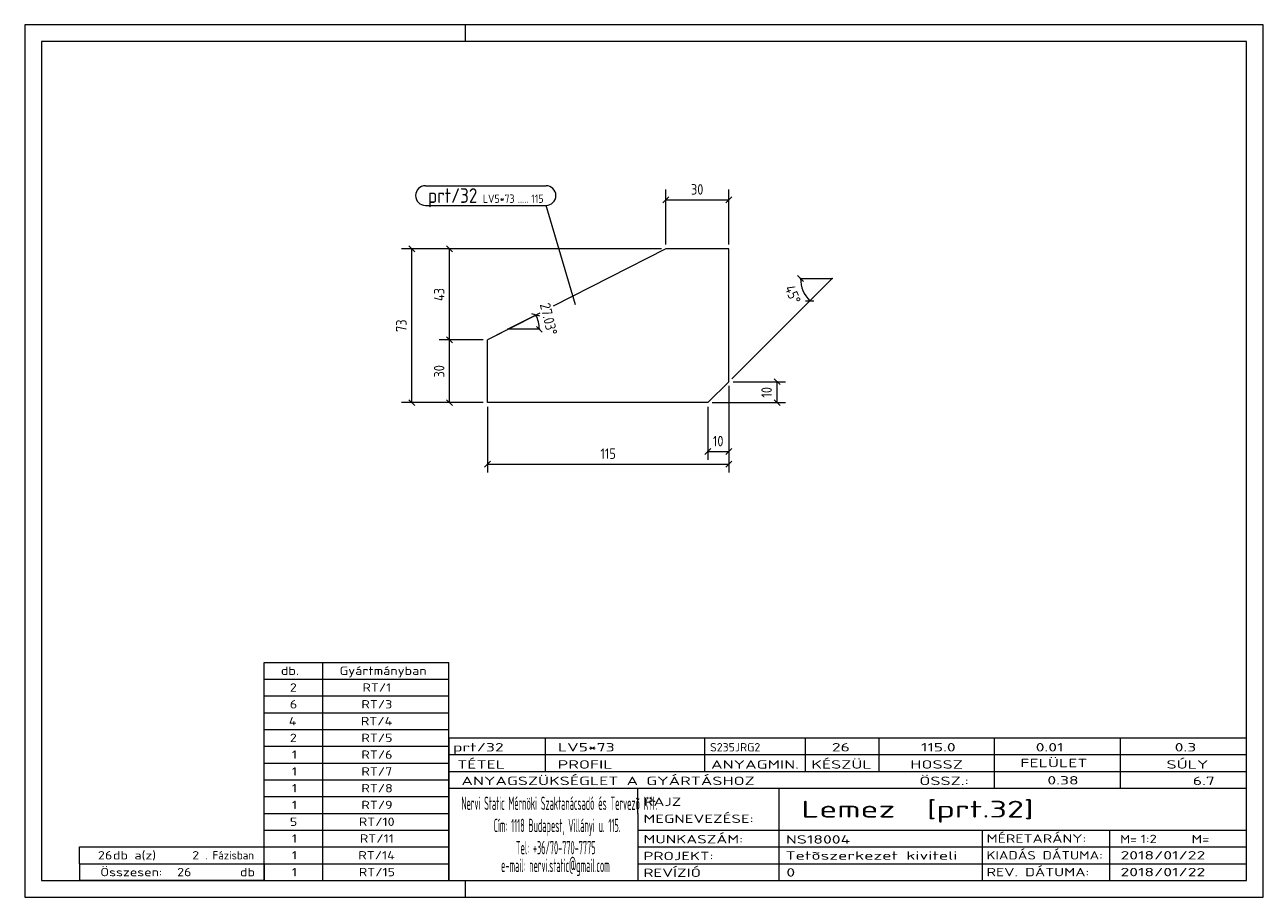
# Model space of a CAD drawing. Header units: millimetres. Extents: x 1 to 296, y 1 to 209.
import ezdxf

# ---------------------------------------------------------------- set-up
doc = ezdxf.new("R2010")
doc.units = ezdxf.units.MM
doc.header["$LTSCALE"] = 0.6
doc.linetypes.add('XKITLINE00', pattern=[0])
for name, color, linetype, lineweight in [('DrawingSheet', 5, 'Continuous', 0), ('OtherObjectType', 1, 'Continuous', 0), ('Part', 2, 'Continuous', 0), ('PartMark', 3, 'Continuous', 0), ('Z-DIMENSIONS', 1, 'Continuous', 0)]:
    doc.layers.add(name, color=color, linetype=linetype, lineweight=lineweight)
doc.styles.add('ISOCPEUR', font='ISOCPEUR.TTF')

msp = doc.modelspace()

# ---------------------------------------------------------------- linework, layer by layer
at = {"layer": 'DrawingSheet', "color": 2, "linetype": 'XKITLINE00', "lineweight": 0}
for p, q in [((296, 209), (1, 209)), ((1, 209), (1, 1)), ((106, 205), (106, 209)), ((296, 1), (296, 209)), ((106, 1), (106, 5)), ((1, 1), (296, 1))]:
    msp.add_line(p, q, dxfattribs=at)
at = {"layer": 'DrawingSheet', "color": 3, "linetype": 'XKITLINE00', "lineweight": 0}
for p, q in [((292, 205), (5, 205)), ((5, 205), (5, 5)), ((292, 5), (292, 205)), ((5, 5), (292, 5))]:
    msp.add_line(p, q, dxfattribs=at)
at = {"layer": 'OtherObjectType', "color": 7, "linetype": 'XKITLINE00', "lineweight": 0}
for p, q in [((58, 57), (102, 57)), ((58, 53), (58, 57)), ((72, 53), (72, 57)), ((102, 53), (102, 57)), ((58, 53), (102, 53)), ((58, 49), (58, 53)), ((72, 49), (72, 53)), ((102, 49), (102, 53)), ((58, 49), (102, 49)), ((58, 45), (58, 49)), ((72, 45), (72, 49)), ((102, 45), (102, 49)), ((58, 45), (102, 45)), ((58, 41), (58, 45)), ((72, 41), (72, 45)), ((102, 41), (102, 45)), ((58, 41), (102, 41)), ((58, 37), (58, 41)), ((72, 37), (72, 41)), ((102, 37), (102, 41)), ((102, 39), (292, 39)), ((102, 39), (102, 35)), ((102, 39), (292, 39)), ((125, 35), (125, 39)), ((163, 35), (163, 39)), ((187, 35), (187, 39)), ((204.5, 35), (204.5, 39)), ((232, 35), (232, 39)), ((262, 35), (262, 39)), ((292, 35), (292, 39)), ((58, 37), (102, 37)), ((58, 33), (58, 37)), ((72, 33), (72, 37)), ((102, 33), (102, 37)), ((58, 33), (102, 33)), ((58, 29), (58, 33)), ((72, 29), (72, 33)), ((102, 35), (292, 35)), ((102, 35), (102, 5)), ((102, 35), (292, 35)), ((102, 29), (102, 33)), ((125, 31), (125, 35)), ((163, 31), (163, 35)), ((187, 31), (187, 35)), ((204.5, 31), (204.5, 35)), ((232, 31), (232, 35)), ((262, 31), (262, 35)), ((292, 31), (292, 35)), ((102, 31), (292, 31)), ((232, 27), (232, 31)), ((262, 27), (262, 31)), ((292, 27), (292, 31)), ((58, 29), (102, 29)), ((58, 25), (58, 29)), ((72, 25), (72, 29)), ((102, 25), (102, 29)), ((102, 27), (292, 27)), ((147, 21), (147, 27)), ((180.7, 17), (180.7, 27)), ((292, 21), (292, 27)), ((58, 25), (102, 25)), ((58, 21), (58, 25)), ((72, 21), (72, 25)), ((102, 21), (102, 25)), ((58, 21), (102, 21)), ((58, 17), (58, 21)), ((72, 17), (72, 21)), ((102, 17), (102, 21)), ((147, 21), (147, 5)), ((292, 17), (292, 21)), ((58, 17), (102, 17)), ((58, 13), (58, 17)), ((72, 13), (72, 17)), ((102, 13), (102, 17)), ((147, 17), (292, 17)), ((180.7, 5), (180.7, 17)), ((229.16, 13), (229.16, 17)), ((259.5, 5), (259.5, 17)), ((292, 13), (292, 17)), ((14, 9), (14, 13)), ((14, 13), (58, 13)), ((14, 13), (58, 13)), ((58, 9), (58, 13)), ((58, 13), (102, 13)), ((58, 9), (58, 13)), ((72, 9), (72, 13)), ((102, 9), (102, 13)), ((147, 13), (292, 13)), ((229.16, 5), (229.16, 13)), ((292, 9), (292, 13)), ((14, 9), (58, 9)), ((14, 9), (14, 5)), ((14, 9), (58, 9)), ((58, 9), (58, 5)), ((58, 9), (102, 9)), ((58, 5), (58, 9)), ((72, 5), (72, 9)), ((102, 5), (102, 9)), ((147, 9), (292, 9)), ((292, 5), (292, 9)), ((58, 5), (14, 5)), ((58, 5), (102, 5)), ((102, 5), (292, 5)), ((139.5, 5), (292, 5))]:
    msp.add_line(p, q, dxfattribs=at)
at = {"layer": 'Part', "color": 2, "linetype": 'XKITLINE00', "lineweight": 0}
for p, q in [((153.7, 155.59), (126.86, 141.9)), ((168.7, 155.59), (153.7, 155.59)), ((168.7, 123.91), (168.7, 155.59)), ((123.65, 140.26), (111.2, 133.91)), ((111.2, 118.91), (111.2, 133.91)), ((163.7, 118.91), (168.7, 123.91)), ((163.7, 118.91), (111.2, 118.91))]:
    msp.add_line(p, q, dxfattribs=at)
at = {"layer": 'PartMark', "color": 7, "linetype": 'XKITLINE00', "lineweight": 0}
for p, q in [((96.45, 170.63), (125.16, 170.63)), ((96.45, 165.93), (125.16, 165.93)), ((132.15, 142.2), (125.16, 165.93))]:
    msp.add_line(p, q, dxfattribs=at)
for centre, start, end in [((96.45, 168.28), 90, 270), ((125.16, 168.28), 270, 90)]:
    msp.add_arc(centre, 2.35, start, end, dxfattribs=at)
at = {"layer": 'Z-DIMENSIONS', "color": 7, "linetype": 'XKITLINE00', "lineweight": 0}
for p, q in [((153.7, 156.59), (153.7, 169.75)), ((168.7, 156.59), (168.7, 169.75)), ((154.4, 167.96), (152.99, 166.54)), ((153.7, 167.25), (168.7, 167.25)), ((169.4, 167.96), (167.99, 166.54)), ((152.7, 155.59), (90.7, 155.59)), ((92.49, 156.3), (93.91, 154.88)), ((93.2, 118.91), (93.2, 155.59)), ((152.7, 155.59), (99.7, 155.59)), ((101.49, 156.3), (102.91, 154.88)), ((102.2, 133.91), (102.2, 155.59)), ((185.08, 149.21), (186.49, 147.79)), ((185.79, 148.5), (193.29, 148.5)), ((187.98, 143.2), (193.29, 148.5)), ((169.4, 124.62), (187.98, 143.2)), ((186.98, 143.2), (188.98, 143.2)), ((112.09, 134.36), (122.75, 139.8)), ((122.75, 139.8), (116.07, 136.39)), ((123.7, 139.49), (121.8, 140.11)), ((123.57, 136.39), (116.07, 136.39)), ((124.27, 135.69), (122.86, 137.1)), ((110.2, 133.91), (99.7, 133.91)), ((110.2, 133.91), (99.7, 133.91)), ((101.49, 134.62), (102.91, 133.2)), ((101.49, 134.62), (102.91, 133.2)), ((102.2, 118.91), (102.2, 133.91)), ((169.7, 123.91), (182.2, 123.91)), ((179.49, 124.62), (180.91, 123.2)), ((180.2, 118.91), (180.2, 123.91)), ((168.7, 122.91), (168.7, 102.25)), ((168.7, 122.91), (168.7, 105.25)), ((110.2, 118.91), (90.7, 118.91)), ((92.49, 119.62), (93.91, 118.2)), ((110.2, 118.91), (99.7, 118.91)), ((101.49, 119.62), (102.91, 118.2)), ((164.7, 118.91), (182.2, 118.91)), ((179.49, 119.62), (180.91, 118.2)), ((111.2, 117.91), (111.2, 102.25)), ((163.7, 117.91), (163.7, 105.25)), ((164.41, 107.96), (162.99, 106.54)), ((163.7, 107.25), (168.7, 107.25)), ((169.4, 107.96), (167.99, 106.54)), ((111.91, 104.96), (110.49, 103.54)), ((111.2, 104.25), (168.7, 104.25)), ((169.4, 104.96), (167.99, 103.54))]:
    msp.add_line(p, q, dxfattribs=at)
for centre, start, end in [((193.29, 148.5), 180, 225.0008), ((116.07, 136.39), 360, 27.0302)]:
    msp.add_arc(centre, 7.5, start, end, dxfattribs=at)
at = {"layer": 'Z-DIMENSIONS', "color": 3}
for p in [(153.7, 167.25), (168.7, 167.25), (93.2, 155.59), (102.2, 155.59), (102.2, 133.91), (102.2, 133.91), (180.2, 123.91), (93.2, 118.91), (102.2, 118.91), (180.2, 118.91), (163.7, 107.25), (168.7, 107.25), (111.2, 104.25), (168.7, 104.25)]:
    msp.add_point(p, dxfattribs=at)
at = {"layer": 'Z-DIMENSIONS', "color": 7}
for p in [(185.79, 148.5), (193.29, 148.5), (187.98, 143.2), (122.75, 139.8), (116.07, 136.39), (123.57, 136.39)]:
    msp.add_point(p, dxfattribs=at)

# ---------------------------------------------------------------- texts
at = {"layer": 'OtherObjectType', "color": 7, "style": 'ISOCPEUR'}
for s, height, width, p in [('db.', 2, 1.211571, (62, 54)), ('Gyártmányban', 2, 1.211571, (76, 54)), ('2', 2, 1.211571, (64.14, 50)), ('RT/1', 2, 1.211571, (81.43, 50)), ('6', 2, 1.211571, (64.14, 46)), ('RT/3', 2, 1.211571, (81.18, 46)), ('4', 2, 1.211571, (63.9, 42)), ('RT/4', 2, 1.211571, (81.06, 42)), ('2', 2, 1.211571, (64.14, 38)), ('RT/5', 2, 1.211571, (81.18, 38)), ('1', 2, 1.211571, (64.63, 34)), ('RT/6', 2, 1.211571, (81.18, 34)), ('prt/32', 2, 1.525501, (103, 35.76)), ('LV5*73', 2, 1.525501, (128, 35.76)), ('S235JRG2', 2, 1.02, (164.22, 35.76)), ('26', 2, 1.525501, (193.24, 35.76)), ('115.0', 2, 1.525501, (214.47, 35.76)), ('0.01', 2, 1.525501, (241.81, 35.76)), ('0.3', 2, 1.525501, (274.91, 35.76)), ('TÉTEL', 2, 1.525501, (104, 31.66)), ('PROFIL', 2, 1.525501, (127.96, 31.66)), ('ANYAGMIN.', 2, 1.525501, (164.47, 31.66)), ('KÉSZÜL', 2, 1.525501, (188.37, 31.66)), ('HOSSZ', 2, 1.525501, (211.96, 31.66)), ('FELÜLET', 2, 1.525501, (238.13, 32)), ('SÚLY', 2, 1.525501, (272.96, 31.66)), ('1', 2, 1.211571, (64.63, 30)), ('RT/7', 2, 1.211571, (81.18, 30)), ('ANYAGSZÜKSÉGLET A GYÁRTÁSHOZ', 2, 1.525501, (105, 27.75)), ('ÖSSZ.:', 2, 1.525501, (214.1, 27.75)), ('0.38', 2, 1.525501, (244.59, 27.88)), ('6.7', 2, 1.525501, (279.22, 27.75)), ('1', 2, 1.211571, (64.63, 26)), ('RT/8', 2, 1.211571, (81.18, 26)), ('1', 2, 1.211571, (64.63, 22)), ('RT/9', 2, 1.211571, (81.18, 22)), ('Nervi Static Mérnöki\xa0Szaktanácsadó\xa0és\xa0Tervezõ Kft.', 3.1765, 0.403093, (105, 21.82)), ('RAJZ', 2, 1.445, (148.38, 22.78)), ('Lemez  [prt.32]', 4, 1.474651, (186, 20)), ('MEGNEVEZÉSE:', 2, 1.445, (148.38, 18.72)), ('5', 2, 1.211571, (64.14, 18)), ('RT/10', 2, 1.211571, (80.57, 18)), ('Cím:\xa01118 Budapest, Villányi u. 115.', 3.1765, 0.403093, (112.69, 16.53)), ('1', 2, 1.211571, (64.63, 14)), ('RT/11', 2, 1.211571, (80.82, 14)), ('MUNKASZÁM:', 2, 1.445, (148.38, 13.84)), ('NS18004', 2, 1.525501, (182.28, 13.78)), ('MÉRETARÁNY:', 2, 1.36, (230.1, 14)), ('M=', 2, 1.211571, (261.91, 13.84)), ('1:2', 2, 1.275, (266.79, 13.9)), ('M=', 2, 1.275, (278.95, 13.87)), ('26', 2, 1.211571, (18.43, 10)), ('db a(z)', 2, 1.211571, (22, 10)), ('2', 2, 1.211571, (40.86, 10)), ('. Fázisban', 2, 0.935, (44, 10)), ('1', 2, 1.211571, (64.63, 10)), ('RT/14', 2, 1.211571, (80.45, 10)), ('Tel:\xa0+36/70-770-7775', 3.1765, 0.403093, (117.97, 11.24)), ('PROJEKT:', 2, 1.445, (148.38, 9.84)), ('Tetõszerkezet kiviteli ', 2, 1.525501, (182.2, 9.94)), ('KIADÁS DÁTUMA:', 2, 1.275, (230.1, 10)), ('2018/01/22', 2, 1.525501, (262, 10)), ('e-mail:\xa0nervi.static@gmail.com', 3.1765, 0.403093, (114.45, 7)), ('Összesen:            db', 2, 1.211571, (19, 6)), ('26', 2, 1.211571, (37.29, 6)), ('1', 2, 1.211571, (64.63, 6)), ('RT/15', 2, 1.211571, (80.57, 6)), ('REVÍZIÓ', 2, 1.445, (148.38, 5.84)), ('0', 2, 1.525501, (182.41, 5.92)), ('REV. DÁTUMA:', 2, 1.36, (230.1, 6)), ('2018/01/22', 2, 1.525501, (262, 6))]:
    msp.add_text(s, height=height, dxfattribs=dict(at, width=width)).set_placement(p)
at = {"layer": 'PartMark', "color": 3, "style": 'ISOCPEUR', "width": 0.85}
msp.add_text('prt/32', height=3.5, dxfattribs=at).set_placement((97.05, 166.53))
at = {"layer": 'PartMark', "color": 4, "style": 'ISOCPEUR', "width": 0.85}
for s, p in [('LV5*73', (110.13, 166.53)), ('115', (121.64, 166.53)), ('.....', (118.46, 166.53))]:
    msp.add_text(s, height=2, dxfattribs=at).set_placement(p)
at = {"layer": 'Z-DIMENSIONS', "color": 3, "style": 'ISOCPEUR', "width": 0.85}
for s, p in [('30', (159.69, 168.5)), ('10', (164.91, 108.5)), ('115', (138.12, 105.5))]:
    msp.add_text(s, height=2.5, dxfattribs=at).set_placement(p)
for s, rotation, p in [('43', 90.0002, (100.95, 143.14)), ('45°', -67.5002, (181.96, 146.25)), ('27.03°', -76.4841, (123.67, 142.31)), ('73', 90.0002, (91.95, 135.75)), ('30', 90.0002, (100.95, 124.9)), ('10', 90.0002, (178.95, 120.12))]:
    msp.add_text(s, height=2.5, rotation=rotation, dxfattribs=at).set_placement(p)

doc.saveas('drawing.dxf')
